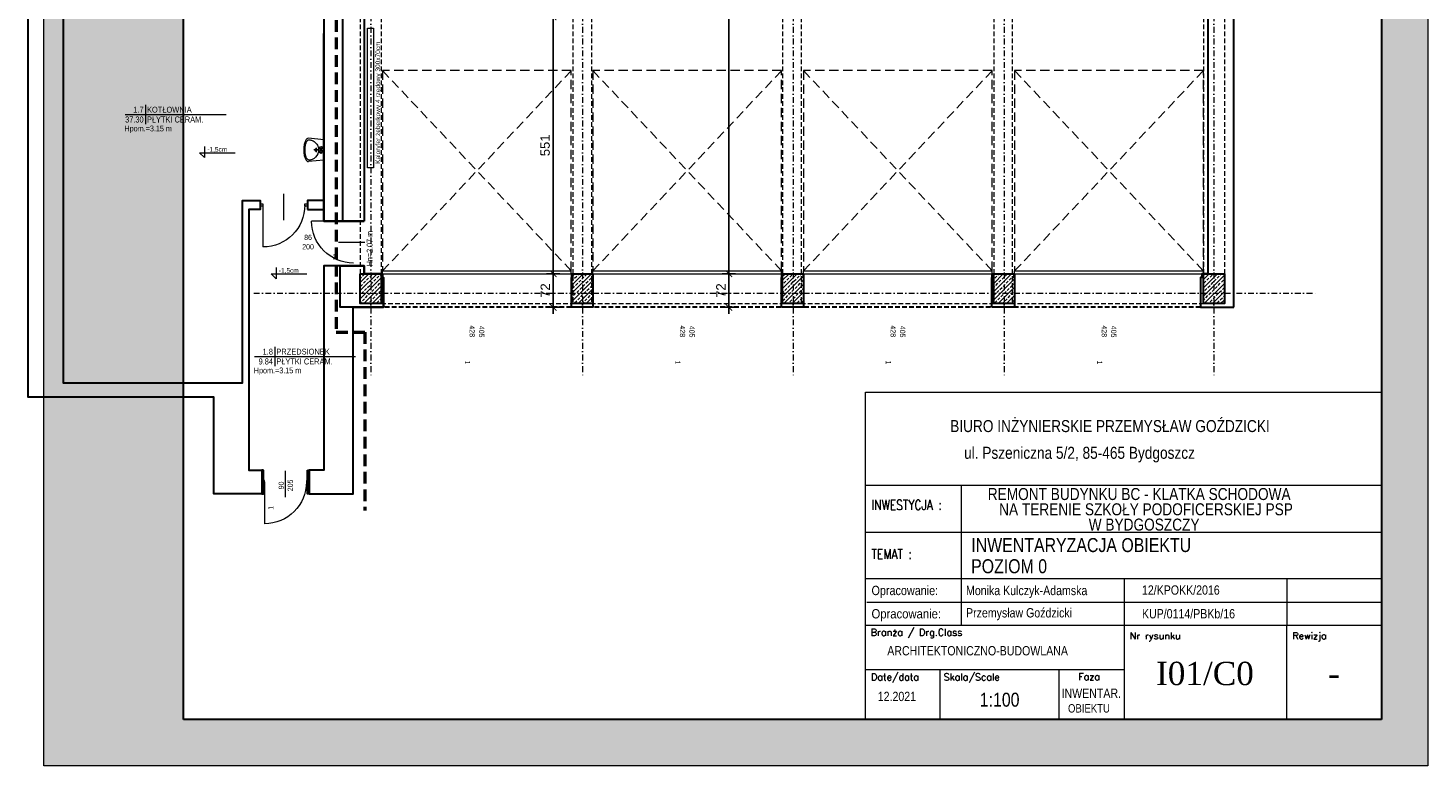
# Model space of a CAD drawing. Header units: millimetres. Extents: x 5276 to 17081, y -2904 to 1554.
# Tile 1 of 5: x 5363 to 8367, y -2904 to -1321. Entities that reach past the tile are written whole.
import ezdxf
from ezdxf.enums import TextEntityAlignment as Align

# ---------------------------------------------------------------- set-up
doc = ezdxf.new("R2010")
doc.units = ezdxf.units.MM
for name, pattern in [('DASHDOT', [1, 0.5, -0.25, 0, -0.25]), ('DASHED', [0.75, 0.5, -0.25]), ('DASHEDX2', [1.5, 1, -0.5])]:
    doc.linetypes.add(name, pattern=pattern)
doc.layers.get('0').update_dxf_attribs({"lineweight": 18})
for name, color, linetype, lineweight in [('!MARIUSZ', 220, 'Continuous', 35), ('BA_drz', 7, 'Continuous', 18), ('BA_met', 7, 'Continuous', 18), ('BA_sym', 7, 'Continuous', 18), ('BA_txc', 1, 'Continuous', 18), ('BA_txs', 2, 'Continuous', 18), ('Cienka', 7, 'Continuous', 18), ('PG_BRAMY', 1, 'DASHEDX2', 18), ('PG_KONSTRUKCJA', 5, 'Continuous', 30), ('PG_OSIE', 1, 'DASHDOT', 18), ('PG_PODCIĄGI', 1, 'DASHED', 18), ('PG_SZRAF', 1, 'Continuous', 18), ('PG_WYPOSAŻENIE', 1, 'Continuous', 18), ('PG_ŚCIANY_SŁUPY', 4, 'Continuous', 30), ('Przekrojowa', 60, 'Continuous', 18), ('TABC', 1, 'Continuous', 18), ('TABELKA', 7, 'Continuous', 18), ('WYBURZENIA', 160, 'Continuous', 30), ('Wymiarowa zewnętrzna', 50, 'Continuous', 18), ('Wyposażenie', 134, 'Continuous', 18)]:
    doc.layers.add(name, color=color, linetype=linetype, lineweight=lineweight)
doc.layers.add('BA_pom', color=6, linetype='Continuous', lineweight=18, plot=False)
doc.layers.get('BA_sym').off()
doc.styles.add('BIKTS', font='bikromsw.shx', dxfattribs={"width": 0.85})
doc.styles.add('ROMANC', font='times.ttf', dxfattribs={"height": 20})
doc.styles.add('ROMANS', font='bikromsw.shx', dxfattribs={"width": 0.8})
doc.styles.add('SIMPLEX', font='SIMPLEX')
doc.styles.get("Standard").update_dxf_attribs({"font": 'arial.ttf'})
doc.dimstyles.new('Styl 50', dxfattribs={"dimscale": 0, "dimtxt": 12.5, "dimasz": 8, "dimexe": 17.5, "dimexo": 0, "dimgap": 5, "dimtad": 1, "dimdec": 1, "dimtxsty": 'Standard', "dimblk": 'ARCHTICK', "dimcen": 6, "dimdle": 8, "dimadec": 0, "dimazin": 0, "dimtfac": 1, "dimtdec": 1, "dimtmove": 1, "dimatfit": 3, "dimldrblk": 'ARCHTICK', "dimfxl": 17.5, "dimfxlon": 1, "dimarcsym": 0})

# ---------------------------------------------------------------- blocks, each defined once
blk = doc.blocks.new('brama')
at = {"layer": 'PG_BRAMY', "linetype": 'Continuous'}
for p, q in [((4191.2, 391.2), (4596.2, 391.2)), ((4191.2, 391.2), (4191.2, 385.2)), ((4596.2, 391.2), (4596.2, 385.2)), ((4191.2, 385.2), (4596.2, 385.2))]:
    blk.add_line(p, q, dxfattribs=at)
at = {"layer": 'PG_BRAMY', "ltscale": 20}
for p, q in [((4191.2, -44.8), (4596.2, 385.2)), ((4191.2, 385.2), (4596.2, -44.8))]:
    blk.add_line(p, q, dxfattribs=at)
blk.add_lwpolyline([(4191.2, 385.2), (4596.2, 385.2), (4596.2, -44.8), (4191.2, -44.8)], close=True, dxfattribs=at)
blk = doc.blocks.new('symdrz')
blk.add_lwpolyline([(-10, -30, -1), (-10, 30), (10, 30, -1), (10, -30)], format="xyb", close=True)
at = {"style": 'BIKTS', "width": 0.8}
blk.add_attdef('SYMDRZ', text='', height=25, dxfattribs=at).set_placement((0, 0), align=Align.MIDDLE)
blk.add_attdef('SZERDRZ', text='', height=25, dxfattribs=at).set_placement((77.1, 8.8), align=Align.CENTER)
blk.add_attdef('WYSDRZ', text='', height=25, dxfattribs=at).set_placement((77.1, -9.5), align=Align.TOP_CENTER)
blk = doc.blocks.new('A$C558C0175')
at = {"layer": 'PG_SZRAF'}
h = blk.add_hatch(dxfattribs=at)
h.set_pattern_fill('ANSI33', color=256, scale=50)
h.set_pattern_definition([(45, (339.872, -19.246), (-8.83883, 8.83883), []), (45, (348.711, -19.246), (-8.83883, 8.83883), [6.25, -3.125])])
h.paths.add_polyline_path([(-45, 64), (0, 64), (0, 0), (-45, 0)])
at = {"layer": 'PG_KONSTRUKCJA'}
blk.add_lwpolyline([(-45, 64), (0, 64), (0, 0), (-45, 0)], close=True, dxfattribs=at)
blk = doc.blocks.new('dr1h901')
at = {"color": 0}
blk.add_line((-0.5, 0), (-0.5, 1), dxfattribs=at)
blk.add_line((0, 0.362), (0, -0.266))
blk.add_arc((-0.5, 0), 1, 0, 90, dxfattribs=at)
blk = doc.blocks.new('jamb')
blk.add_lwpolyline([(-0.5, -0.5), (-0.5, 0.5), (0.5, 0.5), (0.5, -0.5)], close=True)
blk = doc.blocks.new('bikmet')
blk.add_line((0, 1.65), (0, -1.65))
at = {"style": 'ROMANS', "width": 0.8}
blk.add_attdef('NRPOM', text='', height=1, dxfattribs=at).set_placement((-0.33, 0.33), align=Align.RIGHT)
blk.add_attdef('NWAPOM', (0.25, 0.33), '', height=1, dxfattribs=at)
blk.add_attdef('RAREA', text='', height=1.04, dxfattribs=at).set_placement((-0.33, -0.33), align=Align.TOP_RIGHT)
blk.add_attdef('PODLOGA', text='', height=1.04, dxfattribs=at).set_placement((0.25, -0.33), align=Align.TOP_LEFT)
blk = doc.blocks.new('SPUST1')
at = {"color": 18}
for p, q in [((-4.5, 0), (4.5, 0)), ((0, -4.5), (0, 4.5))]:
    blk.add_line(p, q, dxfattribs=at)
blk.add_circle((0, 0), 2.5, dxfattribs=at)
blk = doc.blocks.new('A$C1DB672C5')
for p, q in [((-22, 0), (-25, -32.6)), ((-22, 0), (22, 0)), ((22, 0), (25, -32.6))]:
    blk.add_line(p, q)
for points in [[(20.3, -24.6, -0.075102), (21.9, -31, -0.265911), (19.8, -35.5, -0.060964), (16.6, -37.3, -0.054131), (9.7, -39.2, -0.041072), (0, -40, -0.041072), (-9.7, -39.2, -0.054131), (-16.6, -37.3, -0.060964), (-19.8, -35.5, -0.265911), (-21.9, -31, -0.075102), (-20.3, -24.6)], [(-20.3, -24.6, -0.098491), (-15.6, -17.4, -0.098491), (-8.4, -12.7, -0.098491), (0, -11, -0.098491), (8.4, -12.7, -0.198912), (20.3, -24.6), (20.3, -24.6)]]:
    blk.add_lwpolyline(points, format="xyb")
for centre, radius in [((-4, -5.8), 3.5), ((-4, -5.8), 1.5), ((4, -5.8), 3.5), ((4, -5.8), 1.5)]:
    blk.add_circle(centre, radius)
for centre, radius, start, end in [((-20.5, -33), 4.47, 180, 226.0001), ((-10.8, -23), 18.4, 226.0001, 248.1986), ((-4.3, -6.7), 36, 248.1986, 260.5924), ((0, 19.4), 62.4, 260.5924, 270), ((0, 19.4), 62.4, 270, 279.4076), ((4.3, -6.7), 36, 279.4076, 291.8014), ((10.8, -23), 18.4, 291.8014, 313.9999), ((20.5, -33), 4.47, 313.9999, 0)]:
    blk.add_arc(centre, radius, start, end)
at = {"xscale": -1, "rotation": 180}
blk.add_blockref('SPUST1', (0, -16.5), dxfattribs=at)
blk = doc.blocks.new('TAB-SP')
at = {"color": 18, "true_color": 0x000000}
for p, q in [((-5536, 0), (-5536, 3510)), ((-5536, 3510), (0, 3510)), ((0, 3510), (0, 0)), ((-4506, 2008), (-4506, 2508)), ((-5536, 2008), (0, 2008)), ((-4506, 1014), (-4506, 2025)), ((-2760, 1508), (-2760, 531)), ((-1014, 1508), (-1014, 1008)), ((-5520, 1258), (0, 1258)), ((0, 1008), (-5536, 1008)), ((-4506, 1008), (-4506, 1014)), ((-1014, 0), (-1014, 1008)), ((-5536, 0), (0, 0))]:
    blk.add_line(p, q, dxfattribs=at)
at = {"color": 18, "linetype": 'Continuous', "true_color": 0x000000}
for p, q in [((0, 2508), (-5536, 2508)), ((0, 1508), (-5536, 1508)), ((-2760, 531), (-5536, 531)), ((-4733, 0), (-4733, 531)), ((-3457, 0), (-3457, 531)), ((-2760, 531), (-2760, 0))]:
    blk.add_line(p, q, dxfattribs=at)
at = {"color": 18, "true_color": 0x000000, "style": 'ROMANS'}
for s, width, p, p2 in [('Opracowanie:  ', 0.657457, (-5470, 1333), (-4691, 1333)), ('Opracowanie: ', 0.711769, (-5470, 1083), (-4691, 1083))]:
    blk.add_text(s, height=100, dxfattribs=dict(at, width=width)).set_placement(p, p2, align=Align.FIT)
at = {"color": 18, "true_color": 0x000000, "style": 'BIKTS', "width": 0.85}
for tag, p, height in [('TEMAT1', (-4383, 1811), 150), ('TEMAT2', (-4383, 1591), 150), ('PROJEKTOWAł1', (-4383, 1336), 100), ('UPR.NR1', (-2569, 1341), 100), ('PROJEKTOWAŁ2', (-4383, 1086), 100), ('UPR.NR2', (-2569, 1091), 100), ('BRANżA', (-4783, 686), 100), ('FAZA', (-3199, 242), 100), ('DATA', (-5403, 196), 100), ('SKALA', (-4363, 136), 150), ('UPR.NR4', (-3378, 73), 100)]:
    blk.add_attdef(tag, p, '', height=height, dxfattribs=at)
at = {"color": 18, "true_color": 0x000000, "style": 'ROMANC'}
for tag, p in [('NR', (-2075, 368)), ('REWIZJA', (-508, 368))]:
    blk.add_attdef(tag, text='', height=250, dxfattribs=at).set_placement(p, align=Align.CENTER)
at = {"layer": 'TABC', "color": 18, "linetype": 'Continuous', "true_color": 0x000000, "style": 'SIMPLEX'}
for s, p in [('Branża / Drg.Class', (-5478, 896)), ('Nr rysunku', (-2700, 859)), ('Rewizja', (-954, 859)), ('Date/data', (-5475, 418)), ('Skala/Scale', (-4696, 418)), ('Faza', (-3252, 421))]:
    blk.add_text(s, height=74.6, dxfattribs=at).set_placement(p)
at = {"layer": 'TABELKA', "color": 18, "true_color": 0x000000}
for s, height, style, width, p in [('BIURO INŻYNIERSKIE PRZEMYSŁAW GOŹDZICKI', 128.93, 'BIKTS', 0.85, (-4626, 3082)), ('ul. Pszeniczna 5/2, 85-465 Bydgoszcz', 128.93, 'BIKTS', 0.85, (-4477, 2795)), ('REMONT BUDYNKU BC - KLATKA SCHODOWA ', 128.93, 'BIKTS', 0.85, (-4223, 2353)), ('INWESTYCJA :', 105.6, 'SIMPLEX', 0.8, (-5470, 2248)), ('NA TERENIE SZKOŁY PODOFICERSKIEJ PSP ', 128.93, 'BIKTS', 0.85, (-4101, 2189)), ('TEMAT :', 105.6, 'SIMPLEX', 0.8, (-5470, 1721))]:
    blk.add_text(s, height=height, dxfattribs=dict(at, style=style, width=width)).set_placement(p)
at = {"layer": 'TABELKA', "color": 18, "true_color": 0x000000, "insert": (-3140, 2154), "char_height": 128.93, "width": 1530.26, "attachment_point": 1, "style": 'BIKTS'}
blk.add_mtext('W BYDGOSZCZY', dxfattribs=at)
blk = doc.blocks.new('A$C18EA16CA')
at = {"layer": 'PG_ŚCIANY_SŁUPY', "true_color": 0xffffff}
h = blk.add_hatch(color=7, dxfattribs=at)
h.dxf.hatch_style = 1
h.paths.add_polyline_path([(100, 4100), (-2870, 4100), (-2870, -100), (100, -100)])
h.paths.add_polyline_path([(-2570, 4000), (0, 4000), (0, 0), (-2570, 0)], flags=16)
at = {"layer": 'Cienka', "color": 1}
blk.add_line((-2870, 4100), (100, 4100), dxfattribs=at)
at = {"layer": 'Defpoints', "color": 6, "lineweight": 18}
blk.add_lwpolyline([(-2870, -100), (-2870, 4100), (100, 4100), (100, -100)], close=True, dxfattribs=at)
at = {"layer": 'Przekrojowa', "color": 18, "lineweight": 30, "true_color": 0x000000}
for p, q in [((-2570, 0), (-2570, 4000)), ((-2570, 4000), (0, 4000)), ((0, 4000), (0, 0)), ((0, 0), (-2570, 0))]:
    blk.add_line(p, q, dxfattribs=at)
blk = doc.blocks.new('_ArchTick')
at = {"color": 0, "linetype": 'ByBlock', "const_width": 0.15}
blk.add_lwpolyline([(-0.5, -0.5), (0.5, 0.5)], dxfattribs=at)
blk = doc.blocks.new('*D70')
at = {"layer": 'Defpoints', "color": 0, "transparency": 16777216}
for p in [(6866.8, 492.7), (6982, 492.7), (6982, -1848.3)]:
    blk.add_point(p, dxfattribs=at)
at = {"layer": 'Wymiarowa zewnętrzna', "color": 0, "lineweight": -2, "transparency": 16777216}
for p, q in [((6880.8, 492.7), (6852.8, 492.7)), ((6866.8, -1862.3), (6866.8, 506.7)), ((6880.8, -1848.3), (6852.8, -1848.3))]:
    blk.add_line(p, q, dxfattribs=at)
at = {"layer": 'Wymiarowa zewnętrzna', "color": 0, "lineweight": -2, "transparency": 16777216, "xscale": 14, "yscale": 14, "zscale": 14}
for p, rotation in [((6866.8, 492.7), 90), ((6866.8, -1848.3), 270)]:
    blk.add_blockref('_ArchTick', p, dxfattribs=dict(at, rotation=rotation))
at = {"layer": 'Wymiarowa zewnętrzna', "color": 0, "lineweight": 0, "transparency": 16777216, "insert": (6849.6, -677.8), "char_height": 20, "attachment_point": 5, "rotation": 90}
blk.add_mtext('2341', dxfattribs=at)
blk = doc.blocks.new('*D72')
at = {"layer": 'Defpoints', "color": 0, "transparency": 16777216}
for p in [(6980, -1848.3), (6866.8, -1920.3), (6980, -1920.3)]:
    blk.add_point(p, dxfattribs=at)
at = {"layer": 'Wymiarowa zewnętrzna', "color": 0, "lineweight": -2, "transparency": 16777216}
for p, q in [((6880.8, -1848.3), (6852.8, -1848.3)), ((6866.8, -1834.3), (6866.8, -1934.3)), ((6880.8, -1920.3), (6852.8, -1920.3))]:
    blk.add_line(p, q, dxfattribs=at)
at = {"layer": 'Wymiarowa zewnętrzna', "color": 0, "lineweight": -2, "transparency": 16777216, "xscale": 14, "yscale": 14, "zscale": 14}
for p, rotation in [((6866.8, -1848.3), 90), ((6866.8, -1920.3), 270)]:
    blk.add_blockref('_ArchTick', p, dxfattribs=dict(at, rotation=rotation))
at = {"layer": 'Wymiarowa zewnętrzna', "color": 0, "lineweight": 0, "transparency": 16777216, "insert": (6849.7, -1884.3), "char_height": 20, "attachment_point": 5, "rotation": 90}
blk.add_mtext('72', dxfattribs=at)
blk = doc.blocks.new('*D80')
at = {"layer": 'Defpoints', "color": 0, "transparency": 16777216}
for p in [(6532, -1297.3), (6489.9, -1848.3), (6532, -1848.3)]:
    blk.add_point(p, dxfattribs=at)
at = {"layer": 'Wymiarowa zewnętrzna', "color": 0, "lineweight": -2, "transparency": 16777216}
for p, q in [((6489.9, -1283.3), (6489.9, -1862.3)), ((6503.9, -1297.3), (6475.9, -1297.3)), ((6503.9, -1848.3), (6475.9, -1848.3))]:
    blk.add_line(p, q, dxfattribs=at)
at = {"layer": 'Wymiarowa zewnętrzna', "color": 0, "lineweight": -2, "transparency": 16777216, "xscale": 14, "yscale": 14, "zscale": 14}
for p, rotation in [((6489.9, -1297.3), 90), ((6489.9, -1848.3), 270)]:
    blk.add_blockref('_ArchTick', p, dxfattribs=dict(at, rotation=rotation))
at = {"layer": 'Wymiarowa zewnętrzna', "color": 0, "transparency": 16777216, "insert": (6472.7, -1572.8), "char_height": 20, "attachment_point": 5, "rotation": 90}
blk.add_mtext('551', dxfattribs=at)
blk = doc.blocks.new('*D81')
at = {"layer": 'Defpoints', "color": 0, "transparency": 16777216}
for p in [(6532, -1848.3), (6489.9, -1920.3), (6529, -1920.3)]:
    blk.add_point(p, dxfattribs=at)
at = {"layer": 'Wymiarowa zewnętrzna', "color": 0, "lineweight": -2, "transparency": 16777216}
for p, q in [((6503.9, -1848.3), (6475.9, -1848.3)), ((6489.9, -1834.3), (6489.9, -1934.3)), ((6503.9, -1920.3), (6475.9, -1920.3))]:
    blk.add_line(p, q, dxfattribs=at)
at = {"layer": 'Wymiarowa zewnętrzna', "color": 0, "lineweight": -2, "transparency": 16777216, "xscale": 14, "yscale": 14, "zscale": 14}
for p, rotation in [((6489.9, -1848.3), 90), ((6489.9, -1920.3), 270)]:
    blk.add_blockref('_ArchTick', p, dxfattribs=dict(at, rotation=rotation))
at = {"layer": 'Wymiarowa zewnętrzna', "color": 0, "transparency": 16777216, "insert": (6472.9, -1884.3), "char_height": 20, "attachment_point": 5, "rotation": 90}
blk.add_mtext('72', dxfattribs=at)

msp = doc.modelspace()

# ---------------------------------------------------------------- linework, layer by layer
at = {"layer": '!MARIUSZ', "color": 18, "linetype": 'DASHED', "lineweight": 50, "ltscale": 50, "true_color": 0x000000}
msp.add_line((6023.98, -179.21), (6023.98, -1973.4), dxfattribs=at)
msp.add_lwpolyline([(6023.98, -1973.4), (6085.71, -1973.4), (6085.71, -2356.06)], dxfattribs=at)
at = {"layer": 'BA_met', "color": 18, "true_color": 0x000000}
for points in [[(5571.21, -1506.67), (5788.08, -1506.67)], [(5848.76, -2025.76), (6065.62, -2025.76)]]:
    msp.add_lwpolyline(points, dxfattribs=at)
at = {"layer": 'BA_txc', "color": 18, "true_color": 0x000000}
for p, q in [((5741.95, -1599.18), (5731.36, -1588.83)), ((5731.36, -1588.83), (5807.59, -1588.83)), ((5741.95, -1575.43), (5741.95, -1599.18)), ((5895.4, -1858.93), (5884.81, -1848.59)), ((5884.81, -1848.59), (5961.04, -1848.59)), ((5895.4, -1835.18), (5895.4, -1858.93))]:
    msp.add_line(p, q, dxfattribs=at)
at = {"layer": 'PG_OSIE', "color": 18, "ltscale": 25, "true_color": 0x000000}
for points in [[(6098.55, 714.3), (6098.55, -2070.06)], [(6552.55, 714.3), (6552.55, -2070.06)], [(7004.55, 714.3), (7004.55, -2070.06)], [(7457.55, 714.3), (7457.55, -2070.06)], [(7907.55, 714.3), (7907.55, -2070.06)], [(5847.38, -1889.81), (8127.62, -1889.81)]]:
    msp.add_lwpolyline(points, dxfattribs=at)
at = {"layer": 'PG_PODCIĄGI', "color": 18, "ltscale": 20, "true_color": 0x000000}
for points in [[(6076.05, 561.69), (6076.05, -1912.31)], [(6121.05, 561.69), (6121.05, -1912.31)], [(6532.05, 561.69), (6532.05, -1912.31)], [(6572.05, 561.69), (6572.05, -1912.31)], [(6982.05, 561.69), (6982.05, -1912.31)], [(7022.05, 561.69), (7022.05, -1912.31)], [(7435.05, 561.69), (7435.05, -1912.31)], [(7475.05, 561.69), (7475.05, -1912.31)], [(7885.05, 561.69), (7885.05, -1912.31)], [(7930.05, 561.69), (7930.05, -1912.31)], [(6076.05, -1848.31), (7930.05, -1848.31)], [(6076.05, -1912.31), (7930.05, -1912.31)]]:
    msp.add_lwpolyline(points, dxfattribs=at)
at = {"layer": 'PG_ŚCIANY_SŁUPY', "color": 18, "true_color": 0x000000}
for points in [[(7950.05, -1920.31), (7950.05, 564.69)], [(6038.55, -1170.81), (5867.55, -1170.81), (5867.55, -1259.81), (5436.05, -1259.81), (5436.05, -980.81), (5363.05, -980.81), (5363.05, -1259.81), (5363.05, -1293.31), (5997.55, -1293.31), (5997.55, -1735.31), (6084.55, -1735.31)], [(6038.55, -1735.31), (6038.55, -962.31), (6084.55, -962.31), (6084.55, -1257.31), (6121.05, -1257.31), (6121.05, -1297.31), (6084.55, -1297.31), (6084.55, -1735.31)], [(5438.55, -1293.31), (5438.55, -2082.31), (5823.55, -2082.31), (5823.55, -1691.31), (5861.05, -1691.31), (5861.05, -1710.31), (5836.55, -1710.31), (5836.55, -2269.31), (5865.05, -2269.31), (5865.05, -2320.31), (5761.55, -2320.31), (5761.55, -2113.1), (5363.05, -2113.1), (5363.05, -1293.31)], [(7894.55, -1297.31), (7894.55, -1848.31), (7882.05, -1848.31), (7882.05, -1856.31), (7878.55, -1856.31), (7878.55, -1920.31), (7950.05, -1920.31)], [(6084.55, -1735.31), (5997.55, -1735.31), (5997.55, -1332.81)], [(6084.55, -1831.31), (5997.55, -1831.31), (5997.55, -1920.31)], [(6033.84, -1831.31), (6084.55, -1831.31), (6084.55, -1848.31), (6123.55, -1848.31), (6123.55, -1856.31), (6125.55, -1856.31), (6125.55, -1882.31), (6125.55, -1920.31), (6033.05, -1920.31), (6033.05, -1831.31)], [(6529.05, -1920.31), (6529.05, -1856.31), (6530.05, -1856.31), (6530.05, -1848.31), (6574.05, -1848.31), (6574.05, -1856.31), (6575.05, -1856.31), (6575.05, -1920.31), (6529.05, -1920.31)], [(6979.55, -1920.31), (6979.55, -1856.31), (6980.55, -1856.31), (6980.55, -1848.31), (7026.05, -1848.31), (7026.05, -1856.31), (7027.05, -1856.31), (7027.05, -1920.31), (6979.55, -1920.31)], [(7431.05, -1920.31), (7431.05, -1856.31), (7432.05, -1856.31), (7432.05, -1848.31), (7478.05, -1848.31), (7478.05, -1856.31), (7480.05, -1856.31), (7480.05, -1920.31), (7431.05, -1920.31)]]:
    msp.add_lwpolyline(points, dxfattribs=at)
for points in [[(5963.05, -1710.31), (5997.55, -1710.31), (5997.55, -1691.31), (5963.05, -1691.31)], [(6125.55, -1920.31), (6125.55, -1856.31), (6123.55, -1856.31), (6123.55, -1848.31), (6084.55, -1848.31), (6084.55, -1831.31), (5997.55, -1831.31), (5997.55, -2269.31), (5966.05, -2269.31), (5966.05, -2320.31), (6060.64, -2320.31), (6060.64, -1920.31)]]:
    msp.add_lwpolyline(points, close=True, dxfattribs=at)
at = {"layer": 'PG_ŚCIANY_SŁUPY', "color": 18, "linetype": 'DASHED', "ltscale": 20, "true_color": 0x000000}
msp.add_lwpolyline([(7878.55, -1920.31), (6125.55, -1920.31)], dxfattribs=at)
at = {"layer": 'WYBURZENIA', "color": 18, "true_color": 0x000000}
for points in [[(5868.55, -2269.31), (5865.05, -2269.31), (5865.05, -2320.31), (5868.55, -2320.31)], [(5962.55, -2269.31), (5966.05, -2269.31), (5966.05, -2320.31), (5962.55, -2320.31)]]:
    msp.add_lwpolyline(points, close=True, dxfattribs=at)
at = {"layer": 'Wyposażenie', "color": 18, "true_color": 0x000000}
msp.add_lwpolyline([(6091.43, -1321.37), (6104.26, -1321.37), (6104.26, -1621.37), (6091.43, -1621.37)], close=True, dxfattribs=at)

# ---------------------------------------------------------------- block references
at = {"color": 18, "true_color": 0x000000}
ref = msp.add_blockref('TAB-SP', (8266.98, -2804.34), dxfattribs=dict(at, xscale=0.1999999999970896, yscale=0.1999999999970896, zscale=0.1999999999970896))
ref.add_attrib('TEMAT1', 'INWENTARYZACJA OBIEKTU', (7387.05, -2445.37), dxfattribs={"color": 250, "height": 30, "style": 'BIKTS', "width": 0.85})
ref.add_attrib('TEMAT2', 'POZIOM 0', (7386.65, -2490.78), dxfattribs={"color": 250, "height": 30, "style": 'BIKTS', "width": 0.85})
ref.add_attrib('PROJEKTOWAł1', 'Przemysław Goździcki', (7375.77, -2585.65), dxfattribs={"color": 250, "height": 20, "style": 'BIKTS', "width": 0.85})
ref.add_attrib('UPR.NR1', 'KUP/0114/PBKb/16', (7753.25, -2587.67), dxfattribs={"color": 250, "height": 20, "style": 'BIKTS', "width": 0.85})
ref.add_attrib('PROJEKTOWAł2', 'Monika Kulczyk-Adamska', (7375.77, -2537.81), dxfattribs={"color": 250, "height": 20, "style": 'BIKTS', "width": 0.85})
ref.add_attrib('UPR.NR2', '12/KPOKK/2016', (7753.25, -2536.86), dxfattribs={"color": 250, "height": 20, "style": 'BIKTS', "width": 0.85})
ref.add_attrib('UPR.NR4', 'OBIEKTU', (7594.6, -2789.66), dxfattribs={"color": 250, "height": 18, "style": 'BIKTS', "width": 0.85})
ref.add_attrib('BRANżA', 'ARCHITEKTONICZNO-BUDOWLANA', (7206.76, -2667.08), dxfattribs={"color": 250, "height": 20, "style": 'BIKTS', "width": 0.85})
ref.add_attrib('DATA', '12.2021', (7186.34, -2765.08), dxfattribs={"color": 250, "height": 20, "style": 'BIKTS', "width": 0.85})
ref.add_attrib('SKALA', '1:100', (7405.16, -2777.08), dxfattribs={"color": 250, "height": 30, "style": 'BIKTS', "width": 0.85})
ref.add_attrib('FAZA', 'INWENTAR.', (7580.76, -2758.27), dxfattribs={"color": 250, "height": 20, "style": 'BIKTS', "width": 0.85})
ref.add_attrib('NR', 'I01/C0', dxfattribs={"color": 250, "height": 50, "style": 'ROMANC'}).set_placement((7888.38, -2730.8), align=Align.CENTER)
ref.add_attrib('REWIZJA', '-', dxfattribs={"color": 250, "height": 50, "style": 'ROMANC'}).set_placement((8165.28, -2730.8), align=Align.CENTER)
at = {"layer": 'BA_drz', "color": 18, "true_color": 0x000000}
for name, p, xscale, yscale, zscale, rotation in [('dr1h901', (5912.05, -1700.81), -90, 90, -90, 180), ('jamb', (5864.05, -1700.81), 5.5, 5.999999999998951, 5.5, 270), ('jamb', (5960.05, -1700.81), 5.5, 5.999999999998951, 5.5, 270), ('dr1h901', (6061.55, -1780.31), -90, 89.99999999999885, -90, 90), ('dr1h901', (5915.55, -2294.81), -90, 90, -90, 180), ('jamb', (5867.8, -2294.81), -5.5, 5.999999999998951, 5.5, 180), ('jamb', (5963.3, -2294.81), -5.5, 5.999999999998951, 5.5, 180)]:
    msp.add_blockref(name, p, dxfattribs=dict(at, xscale=xscale, yscale=yscale, zscale=zscale, rotation=rotation))
at = {"layer": 'BA_met', "color": 18, "true_color": 0x000000, "xscale": 12.5, "yscale": 12.5, "zscale": 12.5}
for p, values in [((5615.25, -1506.67), {'NRPOM': ' 1.7', 'NWAPOM': 'KOTŁOWNIA', 'RAREA': '37.30', 'PODLOGA': 'PŁYTKI CERAM.'}), ((5892.8, -2025.76), {'NRPOM': ' 1.8', 'NWAPOM': 'PRZEDSIONEK', 'RAREA': '9.84', 'PODLOGA': 'PŁYTKI CERAM.'})]:
    msp.add_blockref('bikmet', p, dxfattribs=at).add_auto_attribs(values)
at = {"layer": 'BA_sym', "color": 18, "true_color": 0x000000}
ref = msp.add_blockref('symdrz', (6008.95, -1780.31), dxfattribs=dict(at, xscale=0.75, yscale=0.75, zscale=0.75, rotation=359.9999952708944))
ref.add_attrib('Szerdrz', '86', dxfattribs={"layer": 'BA_txc', "height": 11.25, "rotation": 0, "style": 'BIKTS', "oblique": 0.00001, "width": 0.8}).set_placement((5963.95, -1770.18), align=Align.MIDDLE_CENTER)
ref.add_attrib('Wysdrz', '200', dxfattribs={"layer": 'BA_txc', "height": 11.25, "rotation": 0, "style": 'BIKTS', "oblique": 0.00001, "width": 0.8}).set_placement((5963.95, -1790.43), align=Align.MIDDLE_CENTER)
ref.add_attrib('Sztuk', '1', (6016.24, -1817.43), dxfattribs={"layer": 'BA_pom', "height": 11.25, "rotation": 0, "style": 'BIKTS', "oblique": 0.00001, "width": 0.8})
ref = msp.add_blockref('symdrz', (6326.3, -2029.34), dxfattribs=dict(at, xscale=0.75, yscale=0.75, zscale=0.75, rotation=89.99999527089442))
ref.add_attrib('Szerdrz', '405', dxfattribs={"layer": 'BA_txc', "color": 7, "height": 11.25, "rotation": 270, "style": 'BIKTS', "width": 0.8}).set_placement((6336.42, -1972.45), align=Align.MIDDLE_CENTER)
ref.add_attrib('Wysdrz', '428', dxfattribs={"layer": 'BA_txc', "color": 7, "height": 11.25, "rotation": 270, "style": 'BIKTS', "width": 0.8}).set_placement((6316.17, -1971.6), align=Align.MIDDLE_CENTER)
ref.add_attrib('Sztuk', '1', (6300.42, -2034.48), dxfattribs={"layer": 'BA_pom', "height": 11.25, "rotation": 270, "style": 'BIKTS', "width": 0.8})
ref = msp.add_blockref('symdrz', (6777.55, -2029.34), dxfattribs=dict(at, xscale=0.75, yscale=0.75, zscale=0.75, rotation=89.99999527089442))
ref.add_attrib('Szerdrz', '405', dxfattribs={"layer": 'BA_txc', "color": 7, "height": 11.25, "rotation": 270, "style": 'BIKTS', "width": 0.8}).set_placement((6787.67, -1972.45), align=Align.MIDDLE_CENTER)
ref.add_attrib('Wysdrz', '428', dxfattribs={"layer": 'BA_txc', "color": 7, "height": 11.25, "rotation": 270, "style": 'BIKTS', "width": 0.8}).set_placement((6767.42, -1971.6), align=Align.MIDDLE_CENTER)
ref.add_attrib('Sztuk', '1', (6751.67, -2034.48), dxfattribs={"layer": 'BA_pom', "height": 11.25, "rotation": 270, "style": 'BIKTS', "width": 0.8})
ref = msp.add_blockref('symdrz', (7229.55, -2029.34), dxfattribs=dict(at, xscale=0.75, yscale=0.75, zscale=0.75, rotation=89.99999527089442))
ref.add_attrib('Szerdrz', '405', dxfattribs={"layer": 'BA_txc', "color": 7, "height": 11.25, "rotation": 270, "style": 'BIKTS', "width": 0.8}).set_placement((7239.67, -1972.45), align=Align.MIDDLE_CENTER)
ref.add_attrib('Wysdrz', '428', dxfattribs={"layer": 'BA_txc', "color": 7, "height": 11.25, "rotation": 270, "style": 'BIKTS', "width": 0.8}).set_placement((7219.42, -1971.6), align=Align.MIDDLE_CENTER)
ref.add_attrib('Sztuk', '1', (7203.67, -2034.48), dxfattribs={"layer": 'BA_pom', "height": 11.25, "rotation": 270, "style": 'BIKTS', "width": 0.8})
ref = msp.add_blockref('symdrz', (7682.55, -2029.34), dxfattribs=dict(at, xscale=0.75, yscale=0.75, zscale=0.75, rotation=89.99999527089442))
ref.add_attrib('Szerdrz', '405', dxfattribs={"layer": 'BA_txc', "color": 7, "height": 11.25, "rotation": 270, "style": 'BIKTS', "width": 0.8}).set_placement((7692.67, -1972.45), align=Align.MIDDLE_CENTER)
ref.add_attrib('Wysdrz', '428', dxfattribs={"layer": 'BA_txc', "color": 7, "height": 11.25, "rotation": 270, "style": 'BIKTS', "width": 0.8}).set_placement((7672.42, -1971.6), align=Align.MIDDLE_CENTER)
ref.add_attrib('Sztuk', '1', (7656.67, -2034.48), dxfattribs={"layer": 'BA_pom', "height": 11.25, "rotation": 270, "style": 'BIKTS', "width": 0.8})
ref = msp.add_blockref('symdrz', (5915.55, -2347.4), dxfattribs=dict(at, xscale=0.75, yscale=0.75, zscale=0.75, rotation=270.0000047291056))
ref.add_attrib('Szerdrz', '90', dxfattribs={"layer": 'BA_txc', "height": 11.25, "rotation": 90, "style": 'BIKTS', "width": 0.8}).set_placement((5906.4, -2302.4), align=Align.MIDDLE_CENTER)
ref.add_attrib('Wysdrz', '205', dxfattribs={"layer": 'BA_txc', "height": 11.25, "rotation": 90, "style": 'BIKTS', "width": 0.8}).set_placement((5925.71, -2302.4), align=Align.MIDDLE_CENTER)
ref.add_attrib('Sztuk', '1', (5889.67, -2354.69), dxfattribs={"layer": 'BA_pom', "height": 11.25, "rotation": 90, "style": 'BIKTS', "width": 0.8})
at = {"layer": 'PG_KONSTRUKCJA', "color": 18, "true_color": 0x000000, "xscale": -1, "rotation": 180}
for p in [(1932.63, -1457.11), (2383.88, -1457.11), (2835.88, -1457.11), (3288.88, -1457.11)]:
    msp.add_blockref('brama', p, dxfattribs=at)
at = {"layer": 'PG_KONSTRUKCJA', "color": 18, "true_color": 0x000000}
for p in [(6121.05, -1912.31), (6575.05, -1912.31), (7027.05, -1912.31), (7480.05, -1912.31), (7930.05, -1912.31)]:
    msp.add_blockref('A$C558C0175', p, dxfattribs=at)
at = {"layer": 'PG_WYPOSAŻENIE', "color": 18, "true_color": 0x000000, "rotation": 270}
msp.add_blockref('A$C1DB672C5', (5997.55, -1582.65), dxfattribs=at)
at = {"layer": 'PG_ŚCIANY_SŁUPY', "color": 18, "true_color": 0x000000}
msp.add_blockref('A$C18EA16CA', (8266.98, -2804.34), dxfattribs=at)

# ---------------------------------------------------------------- texts
at = {"layer": 'BA_txc', "color": 18, "true_color": 0x000000, "char_height": 10, "attachment_point": 1}
for insert in [(5747.89, -1576.39), (5901.34, -1836.14)]:
    msp.add_mtext_dynamic_manual_height_columns('-1,5cm', width=650.6795, gutter_width=50, heights=[0], dxfattribs=dict(at, insert=insert))
at = {"layer": 'BA_txs', "color": 18, "true_color": 0x000000, "style": 'BIKTS', "width": 0.85}
for p in [(5570.05, -1542.85), (5847.6, -2061.94)]:
    msp.add_text('Hpom.=3.15 m', height=12.5, dxfattribs=at).set_placement(p)
msp.add_text('Hn=2.07 m', height=12.5, rotation=90, dxfattribs=at).set_placement((6102.25, -1832.39))
at = {"layer": 'Wyposażenie', "color": 18, "true_color": 0x000000, "insert": (6108.61, -1612.42), "char_height": 10, "attachment_point": 1, "rotation": 90}
msp.add_mtext_dynamic_manual_height_columns('Kaloryfer żeberkowy 4 rzędowy 300x70cm', width=650.6795, gutter_width=50, heights=[0], dxfattribs=at)

# ---------------------------------------------------------------- dimensions: what is measured, and where the dimension line sits
at = {"layer": 'Wymiarowa zewnętrzna', "color": 251, "lineweight": 0}
for base, p1, p2, picture, middle in [((6866.79, 492.69), (6982.05, -1848.31), (6982.05, 492.69), '*D70', (6849.57, -677.81)), ((6866.79, -1920.31), (6980.05, -1848.31), (6980.05, -1920.31), '*D72', (6849.75, -1884.31))]:
    dim = msp.add_linear_dim(base=base, p1=p1, p2=p2, angle=90, dimstyle='Styl 50', override={"dimscale": 1, "dimtxt": 20, "dimasz": 14, "dimexe": 14, "dimgap": 7, "dimrnd": 0.5, "dimdle": 14, "dimtix": 1, "dimfxl": 14}, dxfattribs=at)
    dim.commit()
    dim.dimension.update_dxf_attribs({"geometry": picture, "text_midpoint": middle})
at = {"layer": 'Wymiarowa zewnętrzna', "color": 18, "true_color": 0x000000}
for base, p1, p2, picture, middle in [((6489.93, -1848.31), (6532.05, -1297.31), (6532.05, -1848.31), '*D80', (6472.72, -1572.81)), ((6489.93, -1920.31), (6532.05, -1848.31), (6529.05, -1920.31), '*D81', (6472.89, -1884.31))]:
    dim = msp.add_linear_dim(base=base, p1=p1, p2=p2, angle=90, dimstyle='Styl 50', override={"dimscale": 1, "dimtxt": 20, "dimasz": 14, "dimexe": 14, "dimgap": 7, "dimrnd": 0.5, "dimdle": 14, "dimtix": 1, "dimfxl": 14}, dxfattribs=at)
    dim.commit()
    dim.dimension.update_dxf_attribs({"geometry": picture, "text_midpoint": middle})

doc.saveas('drawing.dxf')
